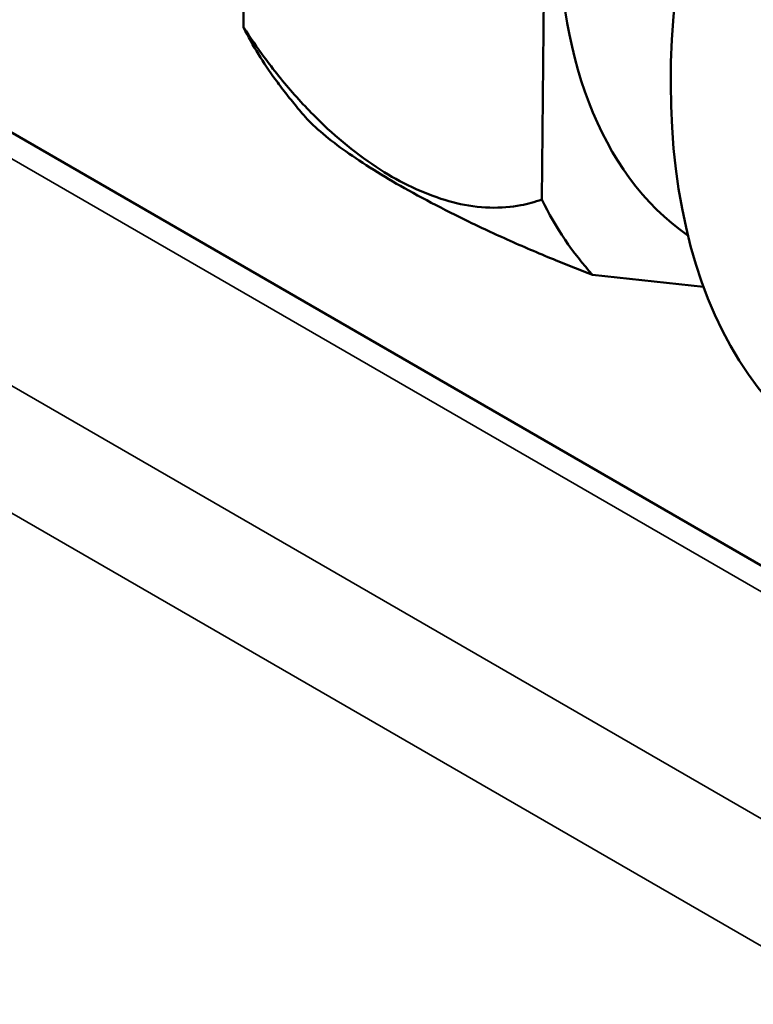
# Model space of a CAD drawing. Header units: inches. Extents: x 0.1 to 33.9, y 0.6 to 21.4.
# Tile 255 of 256: x 29.265 to 29.548, y 14.435 to 14.815. Entities that reach past the tile are written whole.
import ezdxf

# ---------------------------------------------------------------- set-up
doc = ezdxf.new("R2010")
doc.units = ezdxf.units.IN
doc.header["$MEASUREMENT"] = 0
doc.layers.add('Visible (ANSI)', color=7, linetype='Continuous', lineweight=50)
doc.layers.add('Visible Narrow (ANSI)', color=7, linetype='Continuous', lineweight=35)

msp = doc.modelspace()

# ---------------------------------------------------------------- linework, layer by layer
at = {"layer": 'Visible (ANSI)'}
for p, q in [((29.3517, 14.81184), (29.35395, 15.02479)), ((29.76566, 14.48068), (28.89342, 14.98427)), ((29.46885, 14.95845), (29.4666, 14.7455)), ((29.48624, 14.71643), (29.52898, 14.7118))]:
    msp.add_line(p, q, dxfattribs=at)
for centre, major_axis, start_param, end_param in [((29.74172, 14.92059), (0.15937, 0.27605), 0, 3.141593), ((29.66659, 14.96397), (0.13672, 0.2368), 0.051808, 3.089784), ((29.55168, 15.03031), (-0.15484, -0.26819), 5.917373, 6.037727), ((29.66659, 14.96397), (-0.15484, -0.26819), 5.917373, 6.100859)]:
    msp.add_ellipse(centre, major_axis=major_axis, ratio=0.57735, start_param=start_param, end_param=end_param, dxfattribs=at)
for points, knots in [([(29.3517, 14.81184), (29.3543, 14.80782), (29.35696, 14.80398), (29.36311, 14.79562), (29.36717, 14.79055), (29.37562, 14.78101), (29.38001, 14.77655), (29.39165, 14.76581), (29.401, 14.75881), (29.41678, 14.7497), (29.42617, 14.74587), (29.43789, 14.74313), (29.44232, 14.7425), (29.45087, 14.74222), (29.45499, 14.74258), (29.46124, 14.74377), (29.46395, 14.74451), (29.4666, 14.7455)], [2.9454207, 2.9454207, 2.9454207, 2.9454207, 3.0133777, 3.0133777, 3.1057895, 3.1057895, 3.1982012, 3.1982012, 3.3682656, 3.3682656, 3.5383301, 3.5383301, 3.6307418, 3.6307418, 3.7231536, 3.7231536, 3.7911106, 3.7911106, 3.7911106, 3.7911106]), ([(29.37431, 14.77864), (29.37358, 14.77951), (29.37285, 14.78038), (29.37141, 14.78214), (29.3707, 14.78302), (29.3693, 14.78478), (29.3686, 14.78566), (29.36722, 14.78743), (29.36654, 14.78832), (29.36519, 14.7901), (29.36452, 14.79099), (29.36386, 14.79188)], [5.16882975, 5.16882975, 5.16882975, 5.16882975, 5.17653917, 5.17653917, 5.18424859, 5.18424859, 5.19195801, 5.19195801, 5.19966744, 5.19966744, 5.20737686, 5.20737686, 5.20737686, 5.20737686]), ([(29.48624, 14.71643), (29.48176, 14.71815), (29.47737, 14.71989), (29.46764, 14.72385), (29.46154, 14.72643), (29.44962, 14.7317), (29.44379, 14.7344), (29.42915, 14.74147), (29.4186, 14.74701), (29.40282, 14.75612), (29.39463, 14.7614), (29.38591, 14.76782), (29.38291, 14.77022), (29.37789, 14.77471), (29.37584, 14.77682), (29.37431, 14.77864)], [0.6999102, 0.6999102, 0.6999102, 0.6999102, 0.7678673, 0.7678673, 0.860279, 0.860279, 0.9526908, 0.9526908, 1.1227552, 1.1227552, 1.2928197, 1.2928197, 1.3852314, 1.3852314, 1.4760045, 1.4760045, 1.4760045, 1.4760045])]:
    msp.add_open_spline(points, degree=3, knots=knots, dxfattribs=at)
at = {"layer": 'Visible Narrow (ANSI)'}
for p, q in [((29.75066, 14.4792), (28.87842, 14.98279)), ((28.80268, 14.93906), (29.67492, 14.43547)), ((29.65371, 14.39873), (28.78147, 14.90232))]:
    msp.add_line(p, q, dxfattribs=at)

doc.saveas('drawing.dxf')
